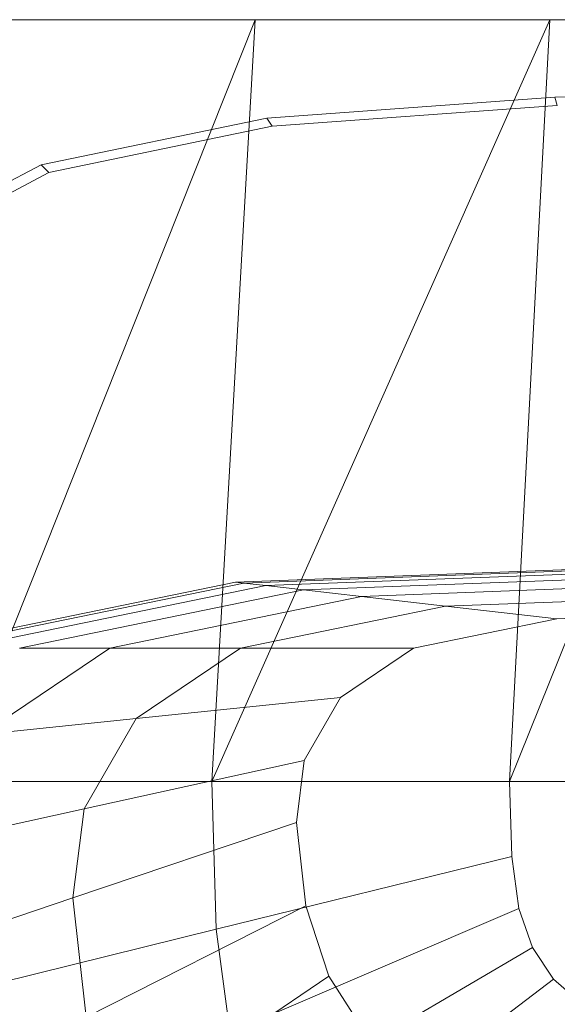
# Model space of a CAD drawing. Header units: metres. Extents: x 391.1 to 427.5, y 12.7 to 28.4.
# Tile 206 of 247: x 411.9026 to 411.9752, y 23.9879 to 24.1207. Entities that reach past the tile are written whole.
import ezdxf

# ---------------------------------------------------------------- set-up
doc = ezdxf.new("R2010")
doc.units = ezdxf.units.M
doc.layers.add('02_MOBILIARIO', color=7, linetype='Continuous', lineweight=18)
doc.layers.add('A-DETL-____-MBND', color=7, linetype='Continuous', lineweight=18)

# ---------------------------------------------------------------- blocks, each defined once
blk = doc.blocks.new('Family - Rentamans PS-1-153528-01_PCI_PS1')
at = {"layer": 'A-DETL-____-MBND', "color": 253, "true_color": 0xaaaaaa}
for p, q in [((0.36146, 0.265), (0.00406, 0.265)), ((0.10722, 0.265), (0.06579, 0.265)), ((0.10722, 0.265), (0.06628, 0.16227)), ((0.14702, 0.265), (0.10137, 0.16227)), ((0.10137, 0.16227), (0.10722, 0.265)), ((0.14702, 0.265), (0.10722, 0.265)), ((0.18276, 0.265), (0.14157, 0.16227)), ((0.14157, 0.16227), (0.14702, 0.265)), ((0.18276, 0.265), (0.14702, 0.265)), ((0.14766, 0.25454), (0.18276, 0.25535)), ((0.10879, 0.25173), (0.14766, 0.25454)), ((0.14801, 0.25341), (0.14766, 0.25454)), ((0.10952, 0.25063), (0.14801, 0.25341)), ((0.07835, 0.24542), (0.10879, 0.25173)), ((0.10952, 0.25063), (0.10879, 0.25173)), ((0.07939, 0.24438), (0.10952, 0.25063)), ((0.05592, 0.23364), (0.07835, 0.24542)), ((0.05718, 0.23272), (0.07939, 0.24438)), ((0.07939, 0.24438), (0.07835, 0.24542)), ((0.10456, 0.18916), (0.18276, 0.19213)), ((0.10571, 0.18902), (0.18276, 0.19196)), ((0.10869, 0.18869), (0.1695, 0.191)), ((0.11374, 0.18811), (0.18276, 0.19074)), ((0.06117, 0.18027), (0.10456, 0.18916)), ((0.06296, 0.18027), (0.1057, 0.18902)), ((0.0676, 0.18027), (0.10869, 0.18869)), ((0.10571, 0.18902), (0.10456, 0.18916)), ((0.10869, 0.18869), (0.1057, 0.18902)), ((0.11374, 0.18811), (0.10869, 0.18869)), ((0.12158, 0.18722), (0.18276, 0.18955)), ((0.07545, 0.18027), (0.11374, 0.18811)), ((0.08764, 0.18027), (0.12158, 0.18722)), ((0.12158, 0.18722), (0.11374, 0.18811)), ((0.13292, 0.18593), (0.12158, 0.18722)), ((0.13292, 0.18593), (0.18276, 0.18783)), ((0.10527, 0.18027), (0.13292, 0.18593)), ((0.14793, 0.18422), (0.13292, 0.18593)), ((0.14793, 0.18422), (0.18276, 0.18555)), ((0.12861, 0.18027), (0.14793, 0.18422)), ((0.07036, 0.16862), (0.08764, 0.18027)), ((0.08764, 0.18027), (0.07545, 0.18027)), ((0.10527, 0.18027), (0.08764, 0.18027)), ((0.09119, 0.17077), (0.10527, 0.18027)), ((0.12861, 0.18027), (0.10527, 0.18027)), ((0.11877, 0.17363), (0.12861, 0.18027)), ((0.11877, 0.17363), (0.09119, 0.17077)), ((0.11385, 0.16511), (0.11877, 0.17363)), ((0.09119, 0.17077), (0.07036, 0.16862)), ((0.08414, 0.15858), (0.09119, 0.17077)), ((0.11385, 0.16511), (0.08414, 0.15858)), ((0.11279, 0.15674), (0.11385, 0.16511)), ((0.10137, 0.16227), (0.06628, 0.16227)), ((0.14157, 0.16227), (0.10137, 0.16227)), ((0.10196, 0.14236), (0.10137, 0.16227)), ((0.18276, 0.16227), (0.14157, 0.16227)), ((0.14157, 0.16227), (0.14187, 0.15219)), ((0.08414, 0.15858), (0.0617, 0.15365)), ((0.08263, 0.1466), (0.08414, 0.15858)), ((0.11279, 0.15674), (0.08263, 0.1466)), ((0.11406, 0.1455), (0.11279, 0.15674)), ((0.14187, 0.15219), (0.10196, 0.14236)), ((0.14281, 0.14517), (0.14187, 0.15219)), ((0.08263, 0.1466), (0.05985, 0.13894)), ((0.08444, 0.13051), (0.08263, 0.1466)), ((0.11406, 0.1455), (0.08444, 0.13051)), ((0.14281, 0.14517), (0.10383, 0.12847)), ((0.11719, 0.13603), (0.11406, 0.1455)), ((0.14464, 0.13991), (0.14281, 0.14517)), ((0.10196, 0.14236), (0.06713, 0.13377)), ((0.10383, 0.12847), (0.10196, 0.14236)), ((0.10743, 0.11808), (0.14464, 0.13991)), ((0.14751, 0.13563), (0.14464, 0.13991)), ((0.11719, 0.13603), (0.08893, 0.11696)), ((0.1131, 0.10963), (0.14751, 0.13563)), ((0.12213, 0.12833), (0.11719, 0.13603)), ((0.15143, 0.13218), (0.14751, 0.13563))]:
    blk.add_line(p, q, dxfattribs=at)
blk = doc.blocks.new('LONDR55-XX_ZZ-ARQ-CAA-M3D-Londres55_ifc-1-01_PCI_PS1')
at = {"layer": '02_MOBILIARIO', "color": 253, "lineweight": 18, "true_color": 0xaaaaaa}
blk.add_blockref('Family - Rentamans PS-1-153528-01_PCI_PS1', (411.82714, 23.85566), dxfattribs=at)

msp = doc.modelspace()

# ---------------------------------------------------------------- block references
at = {"lineweight": 5}
msp.add_blockref('LONDR55-XX_ZZ-ARQ-CAA-M3D-Londres55_ifc-1-01_PCI_PS1', (0, 0), dxfattribs=at)

doc.saveas('drawing.dxf')
